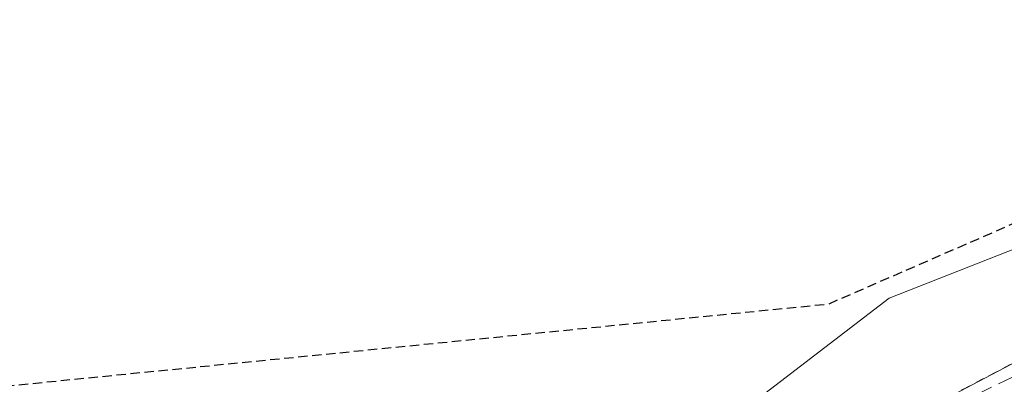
# Model space of a CAD drawing. Header units: metres. Extents: x 6540907 to 6541833, y 5893434 to 5894895.
# Tile 41 of 256: x 6541086 to 6541149, y 5893730 to 5893753. Entities that reach past the tile are written whole.
import ezdxf

# ---------------------------------------------------------------- set-up
doc = ezdxf.new("R2010")
doc.units = ezdxf.units.M
doc.header["$MEASUREMENT"] = 0
for name, pattern in [('1.0_0.5', [1.5, 1, -0.5]), ('2', [0.9, 0.6, -0.3]), ('219-500', [0, 0]), ('egug-500', [1, 0.5, -0.5])]:
    doc.linetypes.add(name, pattern=pattern)
for name, color, linetype, lineweight in [('218-kontur użytku gruntowego', 251, 'CONTINUOUS', 9), ('219-działka ewidencyjna', 152, 'CONTINUOUS', 18), ('skarpa nieumocniona', 251, 'CONTINUOUS', 9), ('woda stojąca', 251, 'CONTINUOUS', 9), ('Zakres', 252, 'CONTINUOUS', 15)]:
    doc.layers.add(name, color=color, linetype=linetype, lineweight=lineweight)

msp = doc.modelspace()

# ---------------------------------------------------------------- linework, layer by layer
at = {"layer": '218-kontur użytku gruntowego', "linetype": 'egug-500', "lineweight": 18, "flags": 128}
for points in [[(6541168.23, 5893740.803), (6541140.26, 5893726.083)], [(6541140.26, 5893726.083), (6541168.23, 5893740.803)]]:
    msp.add_lwpolyline(points, dxfattribs=at)
at = {"layer": '219-działka ewidencyjna', "linetype": '219-500', "lineweight": 18, "flags": 128}
msp.add_lwpolyline([(6541168.23, 5893740.803), (6541073.42, 5893690.883)], dxfattribs=at)
at = {"layer": 'skarpa nieumocniona', "linetype": '1.0_0.5', "lineweight": 18, "flags": 128}
msp.add_lwpolyline([(6541238.86, 5893726.253), (6541222.53, 5893736.273), (6541210.27, 5893741.943), (6541202.83, 5893742.693), (6541175.26, 5893742.363), (6541172.11, 5893741.023), (6541146.54, 5893728.643), (6541121.4, 5893713.943), (6541116.81, 5893708.583), (6541123.07, 5893711.833), (6541147.87, 5893726.103), (6541176.95, 5893739.963), (6541201.06, 5893739.783), (6541202.53, 5893739.683), (6541208.92, 5893738.703), (6541221.57, 5893733.963), (6541245.99, 5893719.033), (6541263.08, 5893708.613), (6541277.75, 5893700.703), (6541302.09, 5893693.353), (6541317.41, 5893694.423), (6541352.27, 5893704.453), (6541358.33, 5893706.013), (6541366.33, 5893706.573), (6541360.81, 5893706.933), (6541351.4, 5893707.533), (6541327.52, 5893701.203), (6541315.64, 5893697.833), (6541306.2, 5893696.213), (6541295.24, 5893697.573), (6541280.67, 5893704.143), (6541263.34, 5893711.213), (6541258.09, 5893714.333)], close=True, dxfattribs=at)
at = {"layer": 'woda stojąca', "linetype": 'Continuous', "lineweight": 18, "flags": 128}
msp.add_lwpolyline([(6541074.57, 5893702.573), (6541086.39, 5893706.053), (6541096.18, 5893707.193), (6541105.39, 5893710.673), (6541116.8, 5893716.053), (6541141.83, 5893735.263), (6541172.37, 5893747.283), (6541190.02, 5893753.123), (6541205.73, 5893749.163), (6541217.2, 5893745.543), (6541235.79, 5893731.133), (6541265.97, 5893717.013), (6541297.72, 5893704.803), (6541316.24, 5893704.333), (6541351.89, 5893719.333), (6541367.34, 5893722.853), (6541389.88, 5893720.183)], dxfattribs=at)
at = {"layer": 'Zakres', "linetype": '2', "lineweight": 25, "flags": 128}
msp.add_lwpolyline([(6541682.61, 5893538.602), (6541557.28, 5893643.783), (6541380.44, 5893717.283), (6541307.38, 5893706.193), (6541211.66, 5893744.233), (6541170.76, 5893749.163), (6541137.92, 5893734.863), (6541058.11, 5893726.893), (6540997.5, 5893673.663), (6540930.81, 5893582.593)], dxfattribs=at)

doc.saveas('drawing.dxf')
